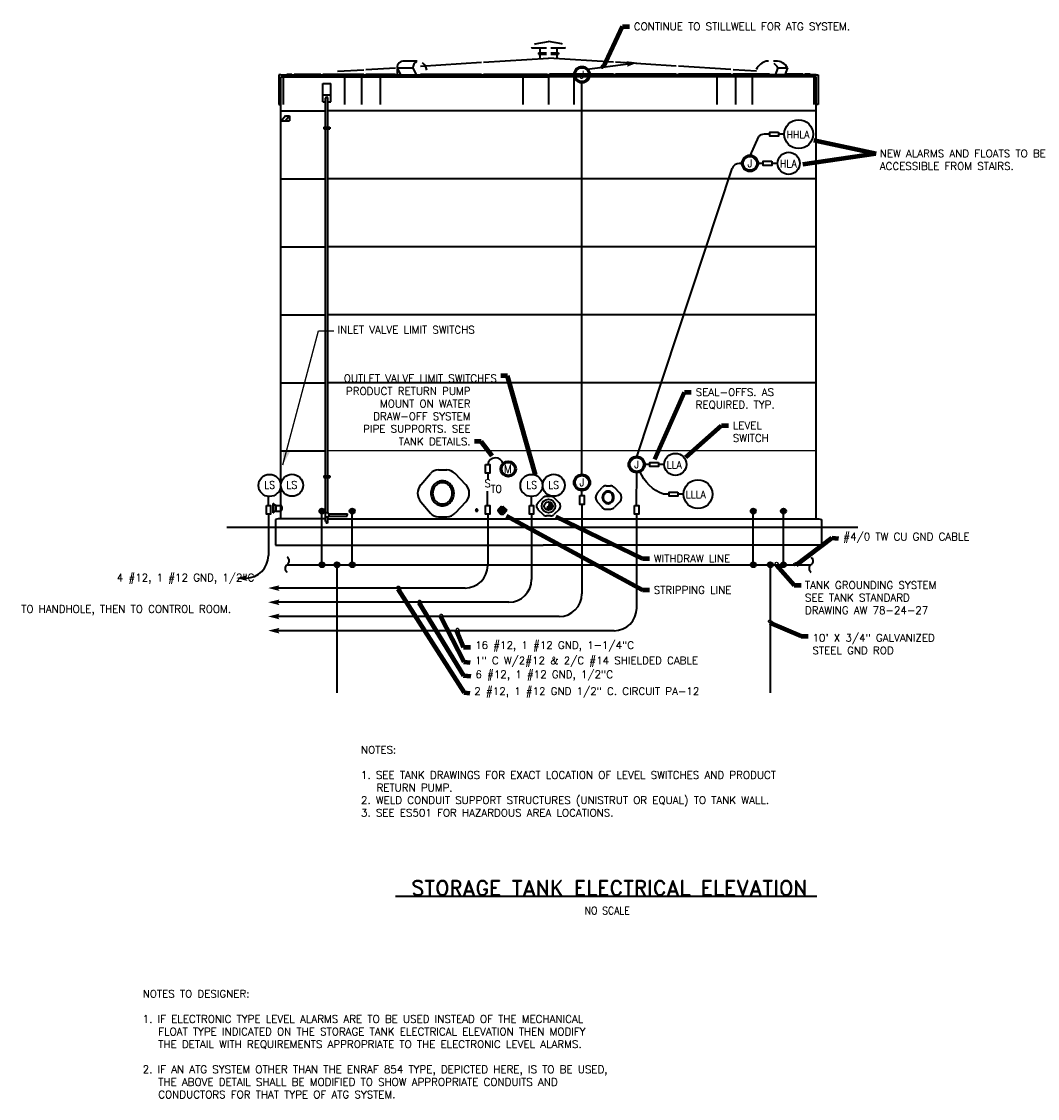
# Model space of a CAD drawing. Extents: x 3.9 to 36, y 1.9 to 21.5.
# Tile 2 of 2: x 17.5 to 36, y 1.9 to 21.5. Entities that reach past the tile are written whole.
import ezdxf
from ezdxf.enums import TextEntityAlignment as Align

# ---------------------------------------------------------------- set-up
doc = ezdxf.new("R2010")
doc.units = 0
doc.header["$LTSCALE"] = 0.05
doc.header["$MEASUREMENT"] = 0
for name, color, linetype, lineweight in [('E-Anno-Text', 53, 'Continuous', 25), ('E-Detl-Grph', 33, 'Continuous', 35), ('E-Powr-Swch', 163, 'Continuous', 60), ('E-Spcl-Jbox', 83, 'Continuous', 60)]:
    doc.layers.add(name, color=color, linetype=linetype, lineweight=lineweight)
doc.styles.add('bord', font='romand.shx')
doc.styles.add('NOTES', font='romans.shx')
doc.dimstyles.new('EARCH', dxfattribs={"dimtxt": 0.125, "dimasz": 0.125, "dimexe": 0.0625, "dimexo": 0.0625, "dimgap": 0.0625, "dimtad": 1, "dimdec": 4, "dimzin": 3, "dimdsep": 46, "dimlunit": 4, "dimtxsty": 'NOTES', "dimcen": 0.09, "dimclrd": 256, "dimclre": 256, "dimadec": 0, "dimazin": 0, "dimtfac": 0.75, "dimtdec": 4, "dimtmove": 1, "dimatfit": 3, "dimfxl": 0, "dimfrac": 1, "dimtolj": 1, "dimtzin": 3, "dimlwd": 18, "dimlwe": 18, "dimarcsym": 0})

# ---------------------------------------------------------------- blocks, each defined once
blk = doc.blocks.new('ell012')
blk.add_circle((0, 0), 0.125)
at = {"style": 'NOTES', "width": 0.9}
blk.add_text('J', height=0.125, dxfattribs=at).set_placement((-0.001, 0), align=Align.MIDDLE_CENTER)
blk = doc.blocks.new('ELC019')
blk.add_solid([(-0.0275, -0.046625), (0.160375, -0.00125), (0, 0), (-0.027, 0.047125)])
blk = doc.blocks.new('MOTOR')
blk.add_circle((0, 0), 0.119)
at = {"lineweight": 25, "style": 'NOTES', "width": 0.9}
blk.add_text('M', height=0.142, rotation=360, dxfattribs=at).set_placement((-0.004, 0), align=Align.MIDDLE_CENTER)
blk = doc.blocks.new('CONN')
blk.add_hatch(color=256).paths.add_polyline_path([(0.056, 0, 1), (-0.056, 0, 1)], flags=16)
blk.add_circle((0, 0), 0.0564)
blk = doc.blocks.new('LINBRK')
blk.add_open_spline([(0.002, 0.126), (0.007, 0.12), (0.013, 0.113), (0.019, 0.107), (0.024, 0.101), (0.026, 0.095), (0.028, 0.088), (0.031, 0.078), (0.032, 0.069), (0.031, 0.06), (0.031, 0.05), (0.029, 0.041), (0.026, 0.031), (0.022, 0.022), (0.017, 0.015), (0.011, 0.008), (0.005, 0.002), (-0.003, -0.001), (-0.008, -0.006), (-0.013, -0.012), (-0.017, -0.017), (-0.022, -0.024), (-0.026, -0.031), (-0.029, -0.038), (-0.031, -0.046), (-0.033, -0.053), (-0.032, -0.061), (-0.031, -0.068), (-0.03, -0.078), (-0.028, -0.087), (-0.024, -0.095), (-0.022, -0.102), (-0.019, -0.107), (-0.014, -0.112), (-0.009, -0.116), (-0.004, -0.12), (0.001, -0.124)], degree=3, knots=[0, 0, 0, 0, 0.089269, 0.089269, 0.089269, 0.161818, 0.161818, 0.161818, 0.259527, 0.259527, 0.259527, 0.358521, 0.358521, 0.358521, 0.452813, 0.452813, 0.452813, 0.535276, 0.535276, 0.535276, 0.611361, 0.611361, 0.611361, 0.69267, 0.69267, 0.69267, 0.771416, 0.771416, 0.771416, 0.867223, 0.867223, 0.867223, 0.933937, 0.933937, 0.933937, 1, 1, 1, 1])
blk = doc.blocks.new('SQUIG')
at = {"flags": 128}
blk.add_lwpolyline([(-1, 0), (0.12, 0, -0.989967), (0.13, -0.35, -0.272038), (-0.87, 0.21)], format="xyb", dxfattribs=at)

msp = doc.modelspace()

# ---------------------------------------------------------------- hatches: boundary and pattern name
at = {"layer": 'E-Detl-Grph'}
msp.add_hatch(color=256, dxfattribs=at).paths.add_polyline_path([(27.16838, 12.72965, 0.40355966), (27.09389, 12.80691, -0.51466411), (27.09107, 12.72965), (27.09107, 12.72965, 0.51465225), (27.08825, 12.65239, 0.42494962)])

# ---------------------------------------------------------------- linework, layer by layer
at = {"layer": 'E-Anno-Text'}
msp.add_line((31.96178, 13.73476), (23.07681, 13.73476), dxfattribs=at)
at = {"layer": 'E-Anno-Text', "lineweight": 35}
msp.add_line((24.30529, 5.63039), (31.97822, 5.63039), dxfattribs=at)
at = {"layer": 'E-Anno-Text', "lineweight": 25, "flags": 128}
msp.add_lwpolyline([(22.25641, 13.48222), (22.90674, 15.91778), (23.18174, 15.91778)], dxfattribs=at)
at = {"layer": 'E-Anno-Text', "lineweight": 25, "extrusion": (0, 0, -1)}
msp.add_solid([(-22.26066, 13.74864), (-22.25641, 13.48222), (-22.38553, 13.7153)], dxfattribs=at)
at = {"layer": 'E-Detl-Grph'}
for p, q in [((26.84623, 21.14463), (27.09112, 21.1863)), ((27.33587, 21.14463), (27.09112, 21.1863)), ((26.78174, 21.07025), (26.78793, 21.07726)), ((26.78174, 21.07025), (27.05716, 21.07025)), ((26.83606, 21.13295), (26.84623, 21.14463)), ((26.91072, 20.97757), (27.05716, 20.97757)), ((26.91072, 20.97757), (26.91072, 20.95186)), ((26.93643, 21.07025), (26.93643, 20.97757)), ((27.13182, 21.07025), (27.40036, 21.07025)), ((27.13182, 20.97757), (27.27138, 20.97757)), ((27.24567, 21.07025), (27.24567, 20.97757)), ((27.27138, 20.97757), (27.27138, 20.95186)), ((27.34934, 21.1291), (27.33587, 21.14463)), ((27.40036, 21.07025), (27.39554, 21.07575)), ((24.69986, 20.82811), (24.46569, 20.82811)), ((24.76448, 20.73585), (25.87012, 20.80501)), ((25.90876, 20.80735), (27.09112, 20.88132)), ((26.91072, 20.96478), (27.05716, 20.96478)), ((26.91072, 20.95186), (27.05716, 20.95186)), ((26.93643, 20.95186), (26.93643, 20.87046)), ((28.27348, 20.80735), (27.09112, 20.88132)), ((27.13182, 20.96478), (27.27138, 20.96478)), ((27.13182, 20.95186), (27.27138, 20.95186)), ((27.24567, 20.95186), (27.24567, 20.87046)), ((27.79814, 20.67892), (28.54243, 20.77833)), ((29.41762, 20.73585), (28.31212, 20.80501)), ((31.08013, 20.82811), (31.05346, 20.82811)), ((31.22849, 20.82811), (31.18972, 20.82811)), ((22.22032, 20.5769), (22.42162, 20.58955)), ((22.33224, 20.58982), (22.42162, 20.58982)), ((22.46026, 20.58982), (22.94577, 20.58982)), ((22.98441, 20.58982), (23.73021, 20.58982)), ((23.25116, 20.64138), (23.73021, 20.67122)), ((23.76884, 20.6737), (24.30496, 20.70725)), ((23.76884, 20.58982), (24.30496, 20.58982)), ((24.33521, 20.70257), (24.39846, 20.5769)), ((24.33521, 20.70257), (24.62079, 20.70257)), ((24.34373, 20.5769), (24.34373, 20.67933)), ((24.62079, 20.70257), (24.68404, 20.5769)), ((24.76448, 20.58982), (25.87012, 20.58982)), ((25.90876, 20.58982), (27.07173, 20.58982)), ((28.27348, 20.58982), (27.11037, 20.58982)), ((29.41762, 20.58982), (28.31212, 20.58982)), ((30.41339, 20.6737), (29.45626, 20.73351)), ((30.41339, 20.58982), (29.45626, 20.58982)), ((30.88034, 20.64441), (30.45203, 20.67122)), ((31.11561, 20.58982), (30.45203, 20.58982)), ((31.26754, 20.70257), (31.21736, 20.5769)), ((31.26754, 20.70257), (31.44258, 20.70257)), ((31.44258, 20.70257), (31.39253, 20.5769)), ((31.72184, 20.58982), (31.42883, 20.58982)), ((31.84821, 20.58982), (31.76048, 20.58982)), ((31.96178, 20.5769), (31.76048, 20.58955)), ((22.22032, 20.5769), (22.18168, 20.5769)), ((22.18168, 20.5769), (22.18168, 20.0357)), ((22.22032, 20.5769), (27.09112, 20.5769)), ((22.22032, 12.49767), (22.22032, 20.53826)), ((22.22032, 20.53826), (27.09112, 20.53826)), ((22.25896, 20.5769), (22.25896, 20.0357)), ((22.98331, 20.0841), (22.98331, 20.41905)), ((22.98331, 20.41905), (23.13112, 20.41905)), ((23.12974, 20.0841), (23.12974, 20.41905)), ((23.37999, 20.5769), (23.37999, 20.0357)), ((23.68923, 20.5769), (23.68923, 20.0357)), ((24.02432, 20.5769), (24.02432, 20.0357)), ((26.62719, 20.5769), (26.62719, 20.0357)), ((31.96178, 20.5769), (27.09112, 20.5769)), ((27.09112, 20.5769), (27.09112, 20.0357)), ((31.96178, 20.53826), (27.09112, 20.53826)), ((27.55491, 20.5769), (27.55491, 20.0357)), ((27.70066, 13.29833), (27.70066, 20.44352)), ((30.15778, 20.5769), (30.15778, 20.0357)), ((30.49287, 20.5769), (30.49287, 20.0357)), ((30.80211, 20.5769), (30.80211, 20.0357)), ((31.92314, 20.5769), (31.92314, 20.0357)), ((31.96178, 20.5769), (32.00042, 20.5769)), ((31.96178, 12.49767), (31.96178, 20.53826)), ((32.00042, 20.5769), (32.00042, 20.0357)), ((22.98207, 20.21293), (23.12974, 20.21293)), ((22.18168, 20.0357), (22.22032, 20.0357)), ((22.98207, 20.0841), (23.01823, 20.0841)), ((23.03501, 19.62251), (23.03501, 20.15023)), ((23.07681, 19.62251), (23.07681, 20.14996)), ((23.09441, 20.0841), (23.12974, 20.0841)), ((32.00042, 20.0357), (31.96178, 20.0357)), ((22.22032, 19.91978), (23.03501, 19.91978)), ((22.30681, 19.82958), (22.23159, 19.73938)), ((22.37899, 19.82958), (22.30378, 19.73938)), ((22.30378, 19.82958), (22.37899, 19.82958)), ((22.37899, 19.82958), (22.37899, 19.73938)), ((31.96178, 19.91978), (23.07681, 19.91978)), ((22.23159, 19.73938), (22.37899, 19.73938)), ((23.00049, 19.62251), (23.11146, 19.62251)), ((23.00049, 19.62251), (23.00049, 19.59666)), ((23.00049, 19.60958), (23.11146, 19.60958)), ((23.11146, 19.62251), (23.11146, 19.59666)), ((23.00049, 19.59666), (23.11146, 19.59666)), ((23.03501, 13.27798), (23.03501, 19.59666)), ((23.07681, 13.27798), (23.07681, 19.59666)), ((30.91747, 19.45325), (30.75948, 19.10427)), ((31.12124, 19.49738), (31.01839, 19.49738)), ((31.38359, 19.49738), (31.28074, 19.49738)), ((28.69671, 13.62483), (30.43553, 18.87396)), ((30.62157, 18.96636), (30.56547, 18.96636)), ((31.00024, 18.96636), (30.89739, 18.96636)), ((31.26259, 18.96636), (31.15974, 18.96636)), ((22.22032, 18.6827), (23.03501, 18.6827)), ((31.96178, 18.6827), (23.07681, 18.6827)), ((22.22032, 17.44575), (23.03501, 17.44575)), ((31.96178, 17.44575), (23.07681, 17.44575)), ((22.22032, 16.2088), (23.03501, 16.2088)), ((31.96178, 16.2088), (23.07681, 16.2088)), ((22.22032, 14.97171), (23.03501, 14.97171)), ((31.96178, 14.97171), (23.07681, 14.97171)), ((22.22032, 13.73476), (23.03501, 13.73476)), ((25.08843, 13.38688), (25.24367, 13.38688)), ((25.98424, 13.32721), (25.98424, 13.21267)), ((28.69657, 12.74146), (28.69671, 13.34898)), ((28.93733, 13.4869), (28.83448, 13.4869)), ((29.19968, 13.4869), (29.09683, 13.4869)), ((23.00228, 13.27798), (23.00228, 13.25213)), ((23.00228, 13.27798), (23.11146, 13.27798)), ((23.00228, 13.26506), (23.11146, 13.26506)), ((23.00228, 13.25213), (23.11146, 13.25213)), ((23.03501, 12.58622), (23.03501, 13.25213)), ((23.07681, 12.625), (23.07681, 13.25213)), ((23.11146, 13.27798), (23.11146, 13.25213)), ((24.76531, 13.11876), (24.94584, 13.32171)), ((25.58591, 13.11876), (25.39134, 13.32171)), ((25.98411, 12.74146), (25.98411, 12.9979)), ((27.70066, 12.92021), (27.70066, 13.02237)), ((27.97854, 12.96586), (28.06874, 13.06733)), ((28.14011, 13.09992), (28.21766, 13.09992)), ((28.38884, 12.96586), (28.29149, 13.06733)), ((29.28778, 12.9458), (29.18493, 12.9458)), ((29.55013, 12.9458), (29.44728, 12.9458)), ((21.99344, 12.74146), (21.99344, 12.90295)), ((22.07842, 12.77803), (22.09286, 12.77803)), ((22.07842, 12.60396), (22.07842, 12.77803)), ((22.09286, 12.60396), (22.09286, 12.77803)), ((22.12998, 12.74256), (22.09286, 12.75658)), ((22.12998, 12.74256), (22.12998, 12.63943)), ((22.12998, 12.74256), (22.22032, 12.74256)), ((23.03501, 12.53727), (23.03501, 12.74998)), ((23.07667, 12.60561), (23.07667, 12.74998)), ((24.76531, 12.80443), (24.94584, 12.60148)), ((25.58591, 12.80443), (25.39134, 12.60148)), ((26.78147, 12.74146), (26.78147, 12.90295)), ((26.89903, 12.78917), (26.99294, 12.88295)), ((27.05234, 12.90742), (27.12989, 12.90742)), ((27.28293, 12.78903), (27.18943, 12.88281)), ((27.70066, 12.76071), (27.70066, 11.13257)), ((27.97854, 12.8087), (28.06874, 12.70722)), ((28.38884, 12.8087), (28.29149, 12.70722)), ((21.99344, 12.58196), (21.99344, 11.83088)), ((22.09286, 12.60396), (22.07842, 12.60396)), ((22.12998, 12.63943), (22.09286, 12.62541)), ((22.12998, 12.63943), (22.22032, 12.63943)), ((22.96777, 11.66222), (22.96777, 12.63875)), ((23.07667, 12.60561), (23.03501, 12.60561)), ((23.09523, 12.58705), (23.09523, 12.54525)), ((23.09523, 12.58705), (23.21843, 12.58705)), ((23.09523, 12.54525), (23.21843, 12.54525)), ((23.21843, 12.58705), (23.42358, 12.58705)), ((23.21843, 12.54525), (23.42413, 12.54525)), ((23.51804, 11.66222), (23.51804, 12.63875)), ((25.98424, 12.58196), (25.98424, 11.6493)), ((26.22033, 12.7119), (26.17688, 12.66638)), ((26.17688, 12.63393), (26.22033, 12.58828)), ((26.23573, 12.71767), (26.26488, 12.71767)), ((26.23573, 12.58251), (26.26488, 12.58251)), ((26.28028, 12.7119), (26.32359, 12.66638)), ((26.32359, 12.63393), (26.28028, 12.58828)), ((26.78147, 12.58196), (26.78147, 11.39093)), ((26.89903, 12.6701), (26.99294, 12.57632)), ((27.12989, 12.55185), (27.05234, 12.55185)), ((27.28293, 12.67023), (27.18943, 12.57646)), ((28.14011, 12.67463), (28.21766, 12.67463)), ((28.69657, 12.58196), (28.69657, 10.87421)), ((30.81971, 11.66222), (30.81971, 12.63875)), ((31.36998, 11.66222), (31.36998, 12.63875)), ((22.16876, 12.49767), (22.11898, 12.48433)), ((22.11898, 12.48433), (22.11898, 12.34051)), ((22.22032, 12.49767), (22.16876, 12.49767)), ((23.03501, 12.49767), (22.22032, 12.49767)), ((23.03501, 12.45161), (23.03501, 12.53631)), ((23.07667, 12.52668), (23.03501, 12.52668)), ((23.03501, 12.45161), (23.07667, 12.45161)), ((23.04326, 12.45161), (23.04326, 12.41723)), ((23.06828, 12.41723), (23.04326, 12.41723)), ((23.06828, 12.45161), (23.06828, 12.41723)), ((23.07667, 12.45161), (23.07667, 12.52668)), ((23.07681, 12.49767), (31.96178, 12.49767)), ((25.08843, 12.53645), (25.24367, 12.53645)), ((31.96178, 12.49767), (32.01334, 12.49767)), ((32.01334, 12.49767), (32.06312, 12.48433)), ((32.06312, 12.48433), (32.06312, 12.34051)), ((32.72037, 12.34051), (21.23554, 12.34051)), ((22.11898, 12.32992), (22.11898, 12.02041)), ((32.06312, 12.34051), (32.06312, 12.02041)), ((22.11898, 12.02041), (26.99363, 12.02041)), ((32.06312, 12.02041), (26.99363, 12.02041)), ((22.33678, 11.66222), (31.86924, 11.66222)), ((23.24057, 11.66222), (23.24057, 9.33091)), ((31.12812, 11.66222), (31.12812, 9.33091)), ((25.57174, 11.2368), (22.16381, 11.2368)), ((26.36897, 10.97843), (22.16381, 10.97843)), ((27.28816, 10.72007), (22.16381, 10.72007)), ((28.28407, 10.46171), (22.16381, 10.46171))]:
    msp.add_line(p, q, dxfattribs=at)
at = {"layer": 'E-Detl-Grph', "flags": 128}
for points in [[(25.16111, 13.1895, 0.10575999), (25.08135, 13.17244, 0.10121099), (25.01221, 13.12274, 0.095378), (24.96681, 13.04962, 0.09162799), (24.95054, 12.96158, 0.09162799), (24.96681, 12.87355, 0.095378), (25.01222, 12.80043, 0.10121099), (25.08135, 12.75073, 0.10575999), (25.16111, 12.73367, 0.10575999), (25.24086, 12.75073, 0.10121099), (25.31, 12.80043, 0.095378), (25.3554, 12.87355, 0.09162799), (25.37167, 12.96159, 0.09162799), (25.3554, 13.04962, 0.095378), (25.31, 13.12274, 0.10121099), (25.24086, 13.17244, 0.10575999), (25.16111, 13.1895)], [(25.16111, 13.15487, 0.10575999), (25.09347, 13.1404, 0.10121099), (25.03484, 13.09826, 0.095378), (24.99633, 13.03625, 0.09162799), (24.98254, 12.96158, 0.09162799), (24.99633, 12.88692, 0.095378), (25.03484, 12.82491, 0.10121099), (25.09347, 12.78277, 0.10575999), (25.16111, 12.7683, 0.10575999), (25.22874, 12.78277, 0.10121099), (25.28737, 12.82491, 0.095378), (25.32588, 12.88692, 0.09162799), (25.33968, 12.96159, 0.09162799), (25.32588, 13.03625, 0.095378), (25.28737, 13.09826, 0.10121099), (25.22874, 13.1404, 0.10575999), (25.16111, 13.15487)], [(28.17639, 13.00122, 0.10575999), (28.13652, 12.99269, 0.10121099), (28.10195, 12.96784, 0.095378), (28.07925, 12.93128, 0.09162799), (28.07111, 12.88726, 0.09162799), (28.07925, 12.84324, 0.095378), (28.10195, 12.80668, 0.10121099), (28.13652, 12.78184, 0.10575999), (28.17639, 12.77331, 0.10575999), (28.21627, 12.78184, 0.10121099), (28.25084, 12.80668, 0.095378), (28.27354, 12.84324, 0.09162799), (28.28168, 12.88726, 0.09162799), (28.27354, 12.93128, 0.095378), (28.25084, 12.96784, 0.10121099), (28.21627, 12.99269, 0.10575999), (28.17639, 13.00122)], [(28.17639, 12.9839, 0.10575999), (28.14258, 12.97667, 0.10121099), (28.11326, 12.9556, 0.095378), (28.09401, 12.92459, 0.09162799), (28.08711, 12.88726, 0.09162799), (28.09401, 12.84993, 0.095378), (28.11326, 12.81893, 0.10121099), (28.14258, 12.79786, 0.10575999), (28.17639, 12.79062, 0.10575999), (28.21021, 12.79786, 0.10121099), (28.23953, 12.81893, 0.095378), (28.25878, 12.84993, 0.09162799), (28.26568, 12.88726, 0.09162799), (28.25878, 12.92459, 0.095378), (28.23953, 12.9556, 0.10121099), (28.21021, 12.97667, 0.10575999), (28.17639, 12.9839)], [(25.78446, 12.63414, 0.09986499), (25.79173, 12.63561, 0.09905), (25.79792, 12.6398, 0.09791799), (25.80204, 12.64606, 0.09713299), (25.8035, 12.65347, 0.09713299), (25.80204, 12.66088, 0.09791799), (25.79792, 12.66714, 0.09905), (25.79173, 12.67133, 0.09986499), (25.78446, 12.6728, 0.09986499), (25.77719, 12.67133, 0.09905), (25.771, 12.66714, 0.09791799), (25.76688, 12.66088, 0.09713299), (25.76543, 12.65347, 0.09713299), (25.76688, 12.64606, 0.09791799), (25.771, 12.6398, 0.09905), (25.77719, 12.63561, 0.09986499), (25.78446, 12.63414)], [(26.24988, 12.60168, 0.101524), (26.26769, 12.60534, 0.09969599), (26.28292, 12.61584, 0.09721599), (26.29303, 12.63144, 0.095532), (26.29661, 12.65, 0.095532), (26.29303, 12.66857, 0.09721599), (26.28292, 12.68417, 0.09969599), (26.26769, 12.69467, 0.101524), (26.24988, 12.69832, 0.101524), (26.23208, 12.69467, 0.09969599), (26.21684, 12.68417, 0.09721599), (26.20674, 12.66857, 0.095532), (26.20316, 12.65, 0.095532), (26.20674, 12.63144, 0.09721599), (26.21684, 12.61584, 0.09969599), (26.23208, 12.60534, 0.101524), (26.24988, 12.60168)], [(26.24988, 12.66933, 0.10137299), (26.24275, 12.66787, 0.099639), (26.23664, 12.66367, 0.09727999), (26.2326, 12.65743, 0.09567499), (26.23116, 12.65, 0.09567499), (26.2326, 12.64258, 0.09727999), (26.23664, 12.63634, 0.099639), (26.24275, 12.63214, 0.10137299), (26.24988, 12.63068, 0.10137299), (26.25702, 12.63214, 0.099639), (26.26312, 12.63634, 0.09727999), (26.26717, 12.64258, 0.09567499), (26.2686, 12.65, 0.09567499), (26.26717, 12.65743, 0.09727999), (26.26312, 12.66367, 0.099639), (26.25702, 12.66787, 0.10137299), (26.24988, 12.66933)]]:
    msp.add_lwpolyline(points, format="xyb", dxfattribs=at)
at = {"layer": 'E-Detl-Grph'}
for centre, radius in [((31.64619, 19.49734), 0.26261), ((31.46395, 18.96636), 0.20139), ((29.4011, 13.48693), 0.20139), ((22.01278, 13.10433), 0.20139), ((22.42193, 13.10885), 0.20139), ((26.78195, 13.10433), 0.20139), ((27.18685, 13.10885), 0.20139), ((29.81272, 12.94576), 0.26261), ((27.09107, 12.72965), 0.1237), ((27.09107, 12.72965), 0.07731)]:
    msp.add_circle(centre, radius, dxfattribs=at)
for centre, radius, start, end in [((24.45818, 20.70541), 0.12299, 86.470217, 181.340469), ((24.74383, 20.70541), 0.12299, 116.814864, 181.340469), ((24.64067, 20.60978), 0.24485, 13.061225, 49.251425), ((31.1613, 20.51942), 0.32703, 109.249692, 151.112406), ((31.0649, 20.60233), 0.22612, 81.805447, 92.893), ((31.0649, 20.60233), 0.22612, 26.303233, 54.159769), ((31.23995, 20.60233), 0.22612, 26.303233, 92.893), ((23.05591, 20.15027), 0.02085, 0, 180), ((31.01838, 19.3599), 0.13745, 90, 137.221778), ((30.56542, 18.82892), 0.13745, 90, 160.854283), ((26.12628, 13.46396), 0.14385, 13.567717, 170.901881), ((25.08254, 13.21078), 0.17612, 88.092761, 140.964844), ((25.22519, 13.14485), 0.24266, 46.786564, 85.631519), ((24.95556, 12.96158), 0.24681, 140.446367, 219.553625), ((25.42443, 12.96158), 0.22532, 315.768847, 44.231147), ((28.07362, 12.88726), 0.12341, 140.446367, 219.553625), ((28.13711, 13.01186), 0.08806, 88.092761, 140.964844), ((28.20844, 12.9789), 0.12133, 46.786564, 85.631519), ((28.30806, 12.88726), 0.11266, 315.768847, 44.231147), ((22.17222, 12.69099), 0.07053, 313.043961, 46.956031), ((26.95835, 12.72965), 0.08408, 134.935728, 225.064258), ((27.0523, 12.82339), 0.08408, 89.999994, 134.935728), ((27.06489, 12.76928), 0.0475, 303.442025, 52.375043), ((27.12994, 12.82339), 0.08408, 44.955053, 89.999994), ((27.22354, 12.72965), 0.08408, 315.044939, 44.955053), ((23.09521, 12.60556), 0.01856, 180, 270), ((23.09521, 12.5267), 0.01856, 90, 180), ((23.44373, 12.57274), 0.02472, 144.768792, 198.896733), ((23.42284, 12.57574), 0.01128, 257.185075, 86.48045), ((23.41643, 12.55386), 0.01156, 311.893686, 70.259411), ((25.07698, 12.70021), 0.16425, 216.956608, 273.985764), ((25.24367, 12.73639), 0.20003, 269.999997, 317.581897), ((26.19372, 12.65011), 0.02335, 135.992942, 224.007047), ((26.23571, 12.69441), 0.02335, 89.999994, 131.177314), ((26.23571, 12.60582), 0.02335, 228.822675, 269.999994), ((26.26492, 12.69441), 0.02335, 48.782928, 89.999992), ((26.26492, 12.60582), 0.02335, 269.999997, 311.217061), ((26.30683, 12.65011), 0.02335, 316.028189, 43.971794), ((27.0523, 12.6359), 0.08408, 225.064258, 269.999992), ((27.11725, 12.69001), 0.0475, 123.442028, 232.372898), ((27.12994, 12.6359), 0.08408, 269.999997, 315.044939), ((28.13433, 12.75658), 0.08212, 216.956608, 273.985764), ((28.21768, 12.77467), 0.10002, 269.999997, 317.581897), ((21.58094, 11.83088), 0.4125, 270, 0), ((25.57174, 11.6493), 0.4125, 270, 0), ((26.36897, 11.39093), 0.4125, 270, 0), ((27.28816, 11.13257), 0.4125, 270, 0), ((28.28428, 10.87406), 0.41234, 270, 0)]:
    msp.add_arc(centre, radius, start, end, dxfattribs=at)
at = {"layer": 'E-Detl-Grph', "extrusion": (0, 0, -1)}
msp.add_arc((-29.44376, 13.64386), 0.74447, 290.346497, 337.568275, dxfattribs=at)
at = {"layer": 'E-Detl-Grph'}
for points in [[(31.28074, 19.53547), (31.28074, 19.45943), (31.12124, 19.45943), (31.12124, 19.53547)], [(31.15974, 19.00445), (31.15974, 18.92841), (31.00024, 18.92841), (31.00024, 19.00445)], [(29.09683, 13.52499), (29.09683, 13.44895), (28.93733, 13.44895), (28.93733, 13.52499)], [(25.94616, 13.48671), (26.02219, 13.48671), (26.02219, 13.32721), (25.94616, 13.32721)], [(29.44728, 12.98389), (29.44728, 12.90785), (29.28778, 12.90785), (29.28778, 12.98389)], [(21.95549, 12.74146), (22.03153, 12.74146), (22.03153, 12.58196), (21.95549, 12.58196)], [(25.94616, 12.74146), (26.02219, 12.74146), (26.02219, 12.58196), (25.94616, 12.58196)], [(26.74352, 12.74146), (26.81956, 12.74146), (26.81956, 12.58196), (26.74352, 12.58196)], [(27.66271, 12.92021), (27.73874, 12.92021), (27.73874, 12.76071), (27.66271, 12.76071)], [(28.65862, 12.74146), (28.73466, 12.74146), (28.73466, 12.58196), (28.65862, 12.58196)]]:
    msp.add_3dface(points, dxfattribs=at)

# ---------------------------------------------------------------- block references
at = {"layer": 'E-Detl-Grph', "zscale": 1.1}
for name, p, xscale, yscale, rotation in [('ELC019', (28.54243, 20.77833), 1.099559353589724, 1.099559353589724, 7.610658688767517), ('LINBRK', (22.33678, 11.66222), 1.1, 1.1, 180), ('ELC019', (21.58094, 11.41838), 1.099559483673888, 1.099559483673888, 180), ('ELC019', (22.16381, 11.2368), 1.099559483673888, 1.099559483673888, 180), ('ELC019', (22.16381, 10.97843), 1.099559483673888, 1.099559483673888, 180), ('ELC019', (22.16381, 10.72007), 1.099559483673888, 1.099559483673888, 180), ('ELC019', (22.16381, 10.46171), 1.099559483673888, 1.099559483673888, 180)]:
    msp.add_blockref(name, p, dxfattribs=dict(at, xscale=xscale, yscale=yscale, rotation=rotation))
for name, p, xscale, yscale in [('CONN', (22.96777, 12.63875), 0.8250000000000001, 0.8250000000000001), ('CONN', (23.51804, 12.63875), 0.8250000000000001, 0.8250000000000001), ('CONN', (30.81971, 12.63875), 0.8250000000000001, 0.8250000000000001), ('CONN', (31.36998, 12.63875), 0.8250000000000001, 0.8250000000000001), ('LINBRK', (31.86924, 11.66222), 1.1, 1.1), ('CONN', (22.96777, 11.66222), 0.8250000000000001, 0.8250000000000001), ('CONN', (23.24057, 11.66222), 0.8250000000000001, 0.8250000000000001), ('CONN', (23.51804, 11.66222), 0.8250000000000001, 0.8250000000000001), ('CONN', (30.81971, 11.66222), 0.8250000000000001, 0.8250000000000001), ('CONN', (31.12812, 11.66222), 0.8250000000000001, 0.8250000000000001), ('CONN', (31.36998, 11.66222), 0.8250000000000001, 0.8250000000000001)]:
    msp.add_blockref(name, p, dxfattribs=dict(at, xscale=xscale, yscale=yscale))
at = {"layer": 'E-Powr-Swch', "xscale": 1.1, "yscale": 1.1, "zscale": 1.1}
msp.add_blockref('MOTOR', (26.35838, 13.40558), dxfattribs=at)
at = {"layer": 'E-Spcl-Jbox', "xscale": 1.099559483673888, "yscale": 1.099559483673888, "zscale": 1.1}
for p in [(27.70066, 20.5813), (30.75948, 18.96636), (28.69671, 13.4869), (27.70066, 13.16028)]:
    msp.add_blockref('ell012', p, dxfattribs=at)

# ---------------------------------------------------------------- texts
at = {"layer": 'E-Anno-Text', "style": 'NOTES', "width": 0.9}
for s, p in [('HHLA', (31.42498, 19.56008)), ('HLA', (31.30632, 19.02906)), ('LLA', (29.24354, 13.54974)), ('LS', (21.9174, 13.18326)), ('LS', (22.32137, 13.18326)), ('LS', (26.68657, 13.18326)), ('LS', (27.08629, 13.18326)), ('LLLA', (29.59152, 13.0085))]:
    msp.add_text(s, height=0.1375, dxfattribs=at).set_placement(p, align=Align.TOP_LEFT)
at = {"layer": 'E-Anno-Text', "style": 'NOTES'}
msp.add_text('INLET VALVE LIMIT SWITCHS', height=0.1375, dxfattribs=at).set_placement((23.25104, 16.00705), align=Align.TOP_LEFT)
at = {"layer": 'E-Anno-Text', "style": 'NOTES', "width": 0.9}
msp.add_text('S', height=0.1375, dxfattribs=at).set_placement((25.98464, 13.21267), align=Align.TOP_CENTER)
msp.add_text('NO SCALE', height=0.1375, dxfattribs=at).set_placement((28.16098, 5.3672), align=Align.MIDDLE_CENTER)
at = {"layer": 'E-Anno-Text', "char_height": 0.1375, "style": 'NOTES'}
for s, insert, attachment_point, line_spacing_factor in [('CONTINUE TO STILLWELL FOR ATG SYSTEM.', (28.64389, 21.45835), 4, 0.624638), ('OUTLET VALVE LIMIT SWITCHES', (26.15209, 14.98582), 9, 0.627144), ('#4/0 TW CU GND CABLE', (32.45914, 12.15034), 4, 0.624638), ('WITHDRAW LINE', (29.00912, 11.77491), 4, 0.627144), ('4 #12, 1 #12 GND, 1/2"C', (19.23266, 11.4054), 4, 0.722892), ('STRIPPING LINE', (29.00801, 11.20173), 4, 0.624638), ('16 #12, 1 #12 GND, 1-1/4"C', (25.7559, 10.17627), 4, 0.627147), ('1" C W/2#12 & 2/C #14 SHIELDED CABLE', (25.75519, 9.89669), 4, 0.627144), ('6 #12, 1 #12 GND, 1/2"C', (25.7615, 9.64396), 4, 0.627144), ('2 #12, 1 #12 GND 1/2" C. CIRCUIT PA-12', (25.74113, 9.33793), 4, 0.624638)]:
    msp.add_mtext(s, dxfattribs=dict(at, insert=insert, attachment_point=attachment_point, line_spacing_factor=line_spacing_factor))
for s, insert, attachment_point in [('NEW ALARMS AND FLOATS TO BE\\PACCESSIBLE FROM STAIRS.', (33.12224, 19.21471), 1), ('PRODUCT RETURN PUMP\\PMOUNT ON WATER\\PDRAW-OFF SYSTEM\\PPIPE SUPPORTS. SEE\\PTANK DETAILS.', (25.67355, 13.8363), 9), ('SEAL-OFFS. AS\\PREQUIRED. TYP.', (29.7712, 14.87198), 1), ('LEVEL\\PSWITCH', (30.44711, 14.26513), 1), ('TANK GROUNDING SYSTEM\\PSEE TANK STANDARD\\PDRAWING AW 78-24-27', (31.75945, 11.36004), 1), ('10\' X 3/4" GALVANIZED\\PSTEEL GND ROD', (31.89649, 10.39979), 1)]:
    msp.add_mtext(s, dxfattribs=dict(at, insert=insert, attachment_point=attachment_point))
at = {"layer": 'E-Anno-Text', "char_height": 0.1375, "attachment_point": 1, "style": 'NOTES'}
for s, insert, width in [('TO HANDHOLE, THEN TO CONTROL ROOM. ', (17.49277, 10.9254), 4.5186193), ('NOTES:\\P\\P1. SEE TANK DRAWINGS FOR EXACT LOCATION OF LEVEL SWITCHES AND PRODUCT\\P   RETURN PUMP.\\P2. WELD CONDUIT SUPPORT STRUCTURES (UNISTRUT OR EQUAL) TO TANK WALL.\\P3. SEE ES501 FOR HAZARDOUS AREA LOCATIONS.\\P ', (23.67798, 8.36262), 9.384375), ('NOTES TO DESIGNER:\\P\\P1. IF ELECTRONIC TYPE LEVEL ALARMS ARE TO BE USED INSTEAD OF THE MECHANICAL\\P   FLOAT TYPE INDICATED ON THE STORAGE TANK ELECTRICAL ELEVATION THEN MODIFY\\P   THE DETAIL WITH REQUIREMENTS APPROPRIATE TO THE ELECTRONIC LEVEL ALARMS.\\P\\P2. IF AN ATG SYSTEM OTHER THAN THE ENRAF 854 TYPE, DEPICTED HERE, IS TO BE USED, \\P   THE ABOVE DETAIL SHALL BE MODIFIED TO SHOW APPROPRIATE CONDUITS AND\\P   CONDUCTORS FOR THAT TYPE OF ATG SYSTEM.', (19.7045, 3.92232), 11.1375)]:
    msp.add_mtext(s, dxfattribs=dict(at, insert=insert, width=width))
at = {"layer": 'E-Anno-Text', "insert": (28.20107, 5.7797), "char_height": 0.275, "width": 11.1375, "attachment_point": 5, "line_spacing_factor": 0.615944, "style": 'bord'}
msp.add_mtext('STORAGE TANK ELECTRICAL ELEVATION', dxfattribs=at)
at = {"layer": 'E-Anno-Text', "style": 'NOTES', "width": 0.9}
msp.add_attdef('TO', (26.0412, 12.97309), 'TO', height=0.1375, dxfattribs=at)

# ---------------------------------------------------------------- leaders
at = {"layer": 'E-Anno-Text', "annotation_type": 0, "has_hookline": 1}
for points, override, hookline_direction, text_width in [([(28.09429, 20.71757), (28.44004, 21.45956), (28.56504, 21.45956)], {"dimtad": 0, "dimclrd": 0, "dimldrblk": 'SQUIG', "dimlwd": 65534}, 0, 4.30086), ([(26.85654, 13.2982), (26.34584, 15.09738), (26.22084, 15.09738)], {"dimtad": 0, "dimclrd": 0, "dimlwd": 65534}, 1, 2.88813), ([(29.02606, 13.58215), (29.56641, 14.80087), (29.69141, 14.80087)], {"dimtad": 0, "dimclrd": 0, "dimlwd": 65534}, 0, 1.66865), ([(29.59431, 13.6189), (30.24232, 14.19638), (30.36732, 14.19638)], {"dimtad": 0, "dimclrd": 0, "dimlwd": 65534}, 0, 0.88516), ([(26.06716, 13.64276), (25.8673, 13.90741), (25.7423, 13.90741)], {"dimtad": 0, "dimclrd": 0, "dimlwd": 65534}, 1, 2.54647), ([(26.32621, 12.54978), (28.80321, 11.20294), (28.92821, 11.20294)], {"dimtad": 0, "dimclrd": 0, "dimlwd": 65534}, 0, 1.65346), ([(27.22396, 12.53791), (28.80458, 11.77491), (28.92958, 11.77491)], {"dimtad": 0, "dimclrd": 0, "dimlwd": 65534}, 0, 1.68857), ([(31.23386, 11.6625), (31.56365, 11.28893), (31.68865, 11.28893)], {"dimtad": 0, "dimclrd": 0, "dimldrblk": 'SQUIG', "dimlwd": 65534}, 0, 2.72799), ([(31.12372, 10.60705), (31.69169, 10.36469), (31.81669, 10.36469)], {"dimtad": 0, "dimclrd": 0, "dimldrblk": 'SQUIG', "dimlwd": 65534}, 0, 2.19979), ([(25.41981, 10.46638), (25.54372, 10.16438), (25.66872, 10.16438)], {"dimtad": 0, "dimclrd": 0, "dimldrblk": 'SQUIG', "dimlwd": 65534}, 0, 2.54365)]:
    msp.add_leader(points, dimstyle='EARCH', override=override, dxfattribs=dict(at, hookline_direction=hookline_direction, text_width=text_width))
at = {"layer": 'E-Anno-Text'}
for points, override in [([(31.91998, 19.38862), (33.05349, 19.14596)], {"dimtad": 0, "dimclrd": 0, "dimlwd": 65534}), ([(31.72424, 18.95436), (33.04671, 19.1436)], {"dimtad": 0, "dimclrd": 0, "dimlwd": 65534}), ([(31.59864, 11.65865), (32.24659, 12.15034), (32.37274, 12.13845)], {"dimtad": 0, "dimclrd": 0, "dimldrblk": 'SQUIG', "dimlwd": 65534}), ([(24.35006, 11.22621), (25.55338, 9.33793), (25.65848, 9.32604)], {"dimtad": 0, "dimclrd": 0, "dimldrblk": 'SQUIG', "dimlwd": 65534}), ([(24.73382, 10.97293), (25.54359, 9.64396), (25.68034, 9.63207)], {"dimtad": 0, "dimclrd": 0, "dimldrblk": 'SQUIG', "dimlwd": 65534}), ([(25.12583, 10.71966), (25.55187, 9.89669), (25.66801, 9.8848)], {"dimtad": 0, "dimclrd": 0, "dimldrblk": 'SQUIG', "dimlwd": 65534})]:
    msp.add_leader(points, dimstyle='EARCH', override=override, dxfattribs=at)

doc.saveas('drawing.dxf')
